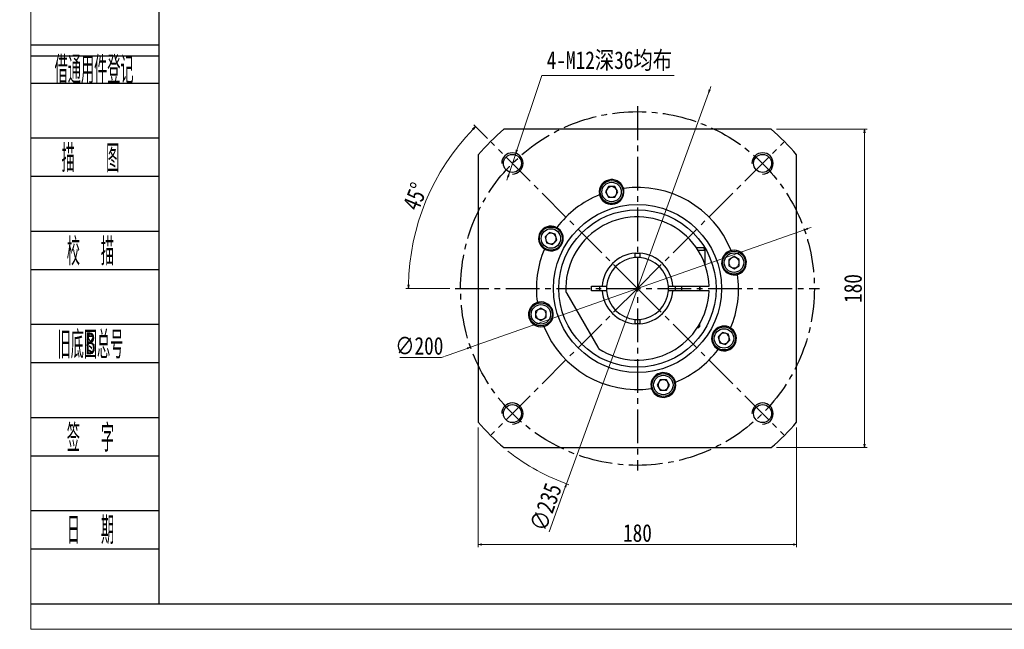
# Model space of a CAD drawing. Header units: millimetres. Extents: x -49 to 1174, y -30 to 830.
# Tile 1 of 8: x -49 to 508, y -30 to 315. Entities that reach past the tile are written whole.
import ezdxf
from ezdxf.enums import TextEntityAlignment as Align

# ---------------------------------------------------------------- set-up
doc = ezdxf.new("R2010")
doc.units = ezdxf.units.MM
doc.set_wipeout_variables(frame=1)
doc.linetypes.add('CENTER2', pattern=[28.575, 19.05, -3.175, 3.175, -3.175])
for name, color, linetype in [('1轮廓实线层', 7, 'Continuous'), ('2细线层', 4, 'Continuous'), ('3中心线层', 1, 'CENTER2'), ('6文字层', 3, 'Continuous')]:
    doc.layers.add(name, color=color, linetype=linetype)
doc.layers.add('图框_外框线', color=7, linetype='Continuous', lineweight=18)
doc.layers.add('尺寸线层', color=3, linetype='Continuous', lineweight=18)
doc.styles.add('PC_TEXTSTYLE', font='ISOCP.SHX', dxfattribs={"width": 0.707, "bigfont": 'GBCBIG.SHX'})
doc.styles.get("Standard").update_dxf_attribs({"font": 'SimSun.ttf'})
doc.styles.add('宋体', font='SimSun.ttf', dxfattribs={"width": 0.8})
doc.dimstyles.new('A水平标注', dxfattribs={"dimtxt": 3.5, "dimasz": 2, "dimexe": 1.5, "dimexo": 3, "dimgap": 1.1, "dimtad": 1, "dimtoh": 1, "dimdec": 1, "dimdsep": 46, "dimtxsty": '宋体', "dimblk": 'OPEN', "dimcen": 3, "dimclrd": 3, "dimclre": 3, "dimclrt": 6, "dimadec": 0, "dimazin": 0, "dimtm": 1e-09, "dimtfac": 1, "dimtdec": 1, "dimtix": 1, "dimtmove": 0, "dimatfit": 3, "dimldrblk": 'OPEN', "dimfxl": 0, "dimlwd": 13, "dimlwe": 13, "dimarcsym": 0})
doc.dimstyles.new('A水平标注$0', dxfattribs={"dimtxt": 3.5, "dimasz": 2, "dimexe": 1.5, "dimexo": 3, "dimgap": 1.1, "dimtad": 1, "dimtoh": 1, "dimdec": 4, "dimdsep": 46, "dimtxsty": '宋体', "dimblk": 'OPEN', "dimcen": 3, "dimclrd": 3, "dimclre": 3, "dimclrt": 6, "dimadec": 0, "dimazin": 0, "dimtm": 1e-09, "dimtfac": 1, "dimtdec": 4, "dimtix": 1, "dimtmove": 0, "dimatfit": 3, "dimldrblk": 'OPEN', "dimfxl": 0, "dimlwd": 13, "dimlwe": 13, "dimarcsym": 0})

# ---------------------------------------------------------------- blocks, each defined once
blk = doc.blocks.new('_Open')
at = {"color": 0, "linetype": 'ByBlock', "lineweight": -2}
for p, q in [((-1, 0.17), (0, 0)), ((-1, -0.17), (0, 0)), ((0, 0), (-1, 0))]:
    blk.add_line(p, q, dxfattribs=at)
blk = doc.blocks.new('*D49')
at = {"layer": 'Defpoints', "color": 0, "transparency": 16777216}
for p in [(231.79, 239.2), (227.99, 227.81)]:
    blk.add_point(p, dxfattribs=at)
at = {"layer": '尺寸线层', "color": 3, "lineweight": 13, "transparency": 16777216}
for p, q in [((246.52, 283.28), (232.43, 241.09)), ((321.41, 283.28), (246.52, 283.28)), ((227.99, 227.81), (231.79, 239.2)), ((227.36, 225.92), (226.72, 224.02))]:
    blk.add_line(p, q, dxfattribs=at)
at = {"layer": '尺寸线层', "color": 3, "lineweight": 13, "transparency": 16777216, "xscale": 2, "yscale": 2, "zscale": 2}
for p, rotation in [((231.79, 239.2), 251.5231368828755), ((227.99, 227.81), 71.52313688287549)]:
    blk.add_blockref('_Open', p, dxfattribs=dict(at, rotation=rotation))
at = {"layer": '尺寸线层', "color": 6, "transparency": 16777216, "insert": (284.72, 291.37), "char_height": 10, "attachment_point": 5, "style": '宋体', "bg_fill": 3, "box_fill_scale": 1.1, "bg_fill_color": 256, "bg_fill_true_color": 13158600, "bg_fill_transparency": 0}
blk.add_mtext('4-M12深36均布', dxfattribs=at)
blk = doc.blocks.new('*D50')
at = {"layer": 'Defpoints', "color": 0, "transparency": 16777216}
blk.add_point((340.75, 273.23), dxfattribs=at)
at = {"layer": '尺寸线层', "color": 3, "lineweight": 13, "transparency": 16777216}
for p, q in [((341.43, 275.1), (342.11, 276.98)), ((250.62, 25.29), (259.78, 50.48))]:
    blk.add_line(p, q, dxfattribs=at)
at = {"layer": '尺寸线层', "color": 3, "lineweight": 13, "transparency": 16777216, "xscale": 2, "yscale": 2, "zscale": 2, "rotation": 250.0233156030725}
blk.add_blockref('_Open', (340.75, 273.23), dxfattribs=at)
at = {"layer": '尺寸线层', "color": 6, "transparency": 16777216, "insert": (248.75, 39.17), "char_height": 10, "attachment_point": 5, "rotation": 70.0233, "style": '宋体', "bg_fill": 3, "box_fill_scale": 1.1, "bg_fill_color": 256, "bg_fill_true_color": 13158600, "bg_fill_transparency": 0}
blk.add_mtext('∅235', dxfattribs=at)
at = {"layer": 'Defpoints', "color": 0, "transparency": 16777216}
blk.add_point((260.46, 52.36), dxfattribs=at)
at = {"layer": '尺寸线层', "color": 3, "lineweight": 13, "transparency": 16777216}
blk.add_line((340.75, 273.23), (260.46, 52.36), dxfattribs=at)
blk.add_arc((300.6, 162.79), 117.5, 231.4551, 250.7548, dxfattribs=at)
at = {"layer": '尺寸线层', "color": 3, "lineweight": 13, "transparency": 16777216, "xscale": 2, "yscale": 2, "zscale": 2, "rotation": 70.02331560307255}
blk.add_blockref('_Open', (260.46, 52.36), dxfattribs=at)
blk = doc.blocks.new('*D51')
at = {"layer": 'Defpoints', "color": 0, "transparency": 16777216}
for p in [(210.6, 87.26), (390.6, 87.26), (390.6, 17.99)]:
    blk.add_point(p, dxfattribs=at)
at = {"layer": '尺寸线层', "color": 3, "lineweight": 13, "transparency": 16777216}
for p, q in [((210.6, 84.26), (210.6, 16.49)), ((390.6, 84.26), (390.6, 16.49)), ((212.6, 17.99), (388.6, 17.99))]:
    blk.add_line(p, q, dxfattribs=at)
at = {"layer": '尺寸线层', "color": 3, "lineweight": 13, "transparency": 16777216, "xscale": 2, "yscale": 2, "zscale": 2, "rotation": 180}
blk.add_blockref('_Open', (210.6, 17.99), dxfattribs=at)
at = {"layer": '尺寸线层', "color": 3, "lineweight": 13, "transparency": 16777216, "xscale": 2, "yscale": 2, "zscale": 2}
blk.add_blockref('_Open', (390.6, 17.99), dxfattribs=at)
at = {"layer": '尺寸线层', "color": 6, "transparency": 16777216, "insert": (300.6, 24.49), "char_height": 10, "attachment_point": 5, "style": '宋体', "bg_fill": 3, "box_fill_scale": 1.1, "bg_fill_color": 256, "bg_fill_true_color": 13158600, "bg_fill_transparency": 0}
blk.add_mtext('180', dxfattribs=at)
blk = doc.blocks.new('*D52')
at = {"layer": 'Defpoints', "color": 0, "transparency": 16777216}
for p in [(217.87, 245.53), (188.5, 227.52), (197.6, 162.79), (300.6, 162.79), (403.6, 162.79)]:
    blk.add_point(p, dxfattribs=at)
at = {"layer": '尺寸线层', "color": 3, "lineweight": 13, "transparency": 16777216}
for p, q in [((215.75, 247.65), (208.01, 255.39)), ((194.6, 162.79), (169.66, 162.79))]:
    blk.add_line(p, q, dxfattribs=at)
blk.add_arc((300.6, 162.79), 129.44, 135.8853, 179.1147, dxfattribs=at)
at = {"layer": '尺寸线层', "color": 3, "lineweight": 13, "transparency": 16777216, "xscale": 2, "yscale": 2, "zscale": 2}
for p, rotation in [((209.07, 254.32), 45.4426371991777), ((171.16, 162.79), 269.5573628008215)]:
    blk.add_blockref('_Open', p, dxfattribs=dict(at, rotation=rotation))
at = {"layer": '尺寸线层', "color": 6, "transparency": 16777216, "insert": (175.01, 214.82), "char_height": 10, "attachment_point": 5, "rotation": 67.5, "style": '宋体', "bg_fill": 3, "box_fill_scale": 1.1, "bg_fill_color": 256, "bg_fill_true_color": 13158600, "bg_fill_transparency": 0}
blk.add_mtext('45°', dxfattribs=at)
blk = doc.blocks.new('*D53')
at = {"layer": 'Defpoints', "color": 0, "transparency": 16777216}
for p in [(394.94, 195.98), (206.27, 129.61)]:
    blk.add_point(p, dxfattribs=at)
at = {"layer": '尺寸线层', "color": 3, "lineweight": 13, "transparency": 16777216}
for p, q in [((394.94, 195.98), (206.27, 129.61)), ((396.82, 196.64), (398.71, 197.31)), ((189.73, 123.79), (204.38, 128.95)), ((166.29, 123.79), (189.73, 123.79))]:
    blk.add_line(p, q, dxfattribs=at)
at = {"layer": '尺寸线层', "color": 3, "lineweight": 13, "transparency": 16777216, "xscale": 2, "yscale": 2, "zscale": 2}
for p, rotation in [((394.94, 195.98), 199.3808903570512), ((206.27, 129.61), 19.38089035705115)]:
    blk.add_blockref('_Open', p, dxfattribs=dict(at, rotation=rotation))
at = {"layer": '尺寸线层', "color": 6, "transparency": 16777216, "insert": (177.26, 130.29), "char_height": 10, "attachment_point": 5, "style": '宋体', "bg_fill": 3, "box_fill_scale": 1.1, "bg_fill_color": 256, "bg_fill_true_color": 13158600, "bg_fill_transparency": 0}
blk.add_mtext('∅200', dxfattribs=at)
blk = doc.blocks.new('*D54')
at = {"layer": 'Defpoints', "color": 0, "transparency": 16777216}
for p in [(376.14, 252.79), (428.97, 252.79), (376.14, 72.79)]:
    blk.add_point(p, dxfattribs=at)
at = {"layer": '尺寸线层', "color": 3, "lineweight": 13, "transparency": 16777216}
for p, q in [((379.14, 252.79), (430.47, 252.79)), ((428.97, 74.79), (428.97, 250.79)), ((379.14, 72.79), (430.47, 72.79))]:
    blk.add_line(p, q, dxfattribs=at)
at = {"layer": '尺寸线层', "color": 3, "lineweight": 13, "transparency": 16777216, "xscale": 2, "yscale": 2, "zscale": 2}
for p, rotation in [((428.97, 252.79), 90), ((428.97, 72.79), 270)]:
    blk.add_blockref('_Open', p, dxfattribs=dict(at, rotation=rotation))
at = {"layer": '尺寸线层', "color": 6, "transparency": 16777216, "insert": (422.47, 162.79), "char_height": 10, "attachment_point": 5, "rotation": 90, "style": '宋体', "bg_fill": 3, "box_fill_scale": 1.1, "bg_fill_color": 256, "bg_fill_true_color": 13158600, "bg_fill_transparency": 0}
blk.add_mtext('180', dxfattribs=at)

msp = doc.modelspace()

# ---------------------------------------------------------------- linework, layer by layer
at = {"layer": '1轮廓实线层'}
for p, q in [((376.14247, 252.7948), (225.06303, 252.7948)), ((210.60275, 238.33452), (210.60275, 87.25507)), ((390.60275, 87.25507), (390.60275, 238.33452)), ((284.24742, 220.3696), (282.51537, 217.3696)), ((282.51537, 217.3696), (284.24742, 214.3696)), ((287.71152, 220.3696), (284.24742, 220.3696)), ((289.44358, 217.3696), (287.71152, 220.3696)), ((287.71152, 214.3696), (289.44358, 217.3696)), ((284.24742, 214.3696), (287.71152, 214.3696)), ((250.77574, 194.39086), (248.32625, 191.94137)), ((248.32625, 191.94137), (249.22282, 188.5953)), ((254.1218, 193.49428), (250.77574, 194.39086)), ((252.56889, 187.69873), (255.01838, 190.14822)), ((255.01838, 190.14822), (254.1218, 193.49428)), ((249.22282, 188.5953), (252.56889, 187.69873)), ((337.35275, 185.79479), (333.93817, 185.79479)), ((334.76688, 184.54479), (338.60275, 184.54479)), ((299.35275, 180.82888), (299.35275, 182.25469)), ((301.85275, 182.25469), (301.85275, 180.82888)), ((355.17756, 180.88217), (352.17756, 179.15012)), ((352.17756, 179.15012), (352.17756, 175.68602)), ((358.17756, 179.15012), (355.17756, 180.88217)), ((358.17756, 175.68602), (358.17756, 179.15012)), ((352.17756, 175.68602), (355.17756, 173.95397)), ((355.17756, 173.95397), (358.17756, 175.68602)), ((274.60275, 161.54479), (274.60275, 164.04479)), ((274.60275, 164.04479), (279.63998, 164.04479)), ((279.63998, 161.54479), (274.60275, 161.54479)), ((281.14286, 164.04479), (282.56867, 164.04479)), ((282.56867, 161.54479), (281.14286, 161.54479)), ((318.63683, 164.04479), (320.06264, 164.04479)), ((320.06264, 161.54479), (318.63683, 161.54479)), ((321.56552, 164.04479), (340.58321, 164.04479)), ((340.58321, 161.54479), (321.56552, 161.54479)), ((260.70804, 159.89446), (278.14363, 129.69512)), ((246.02794, 151.63562), (243.02794, 149.90357)), ((249.02794, 149.90357), (246.02794, 151.63562)), ((243.02794, 149.90357), (243.02794, 146.43947)), ((243.02794, 146.43947), (246.02794, 144.70742)), ((246.02794, 144.70742), (249.02794, 146.43947)), ((249.02794, 146.43947), (249.02794, 149.90357)), ((299.35275, 143.3349), (299.35275, 144.76071)), ((301.85275, 144.76071), (301.85275, 143.3349)), ((334.60643, 140.79479), (335.20275, 140.79479)), ((335.60275, 141.19479), (334.86191, 141.19479)), ((348.63661, 137.89086), (346.18712, 135.44137)), ((346.18712, 135.44137), (347.0837, 132.0953)), ((351.98268, 136.99429), (348.63661, 137.89086)), ((350.42976, 131.19873), (352.87925, 133.64822)), ((352.87925, 133.64822), (351.98268, 136.99429)), ((347.0837, 132.0953), (350.42976, 131.19873)), ((313.49398, 111.21999), (311.76192, 108.21998)), ((311.76192, 108.21998), (313.49398, 105.21999)), ((316.95808, 111.21999), (313.49398, 111.21999)), ((318.69013, 108.21998), (316.95808, 111.21999)), ((316.95808, 105.21999), (318.69013, 108.21998)), ((313.49398, 105.21999), (316.95808, 105.21999)), ((225.06303, 72.79479), (376.14247, 72.79479))]:
    msp.add_line(p, q, dxfattribs=at)
at = {"layer": '1轮廓实线层', "flags": 128}
for points in [[(299.35275, 182.75569), (300.60275, 182.79479), (301.85275, 182.75569)], [(336.08073, 161.54479), (336.10275, 162.79479), (336.08073, 164.04479)], [(301.85275, 142.8339), (300.60275, 142.7948), (299.35275, 142.8339)]]:
    msp.add_lwpolyline(points, dxfattribs=at)
at = {"layer": '1轮廓实线层'}
for centre, radius in [((229.89207, 233.50547), 5.1), ((371.31343, 233.50547), 5.1), ((285.97947, 217.3696), 6.5), ((285.97947, 217.3696), 5.5), ((300.60275, 162.79479), 47.5), ((300.60275, 162.79479), 44.5), ((251.67231, 191.04479), 6.5), ((251.67231, 191.04479), 5.5), ((355.17756, 177.41807), 6.5), ((355.17756, 177.41807), 5.5), ((246.02794, 148.17152), 6.5), ((246.02794, 148.17152), 5.5), ((349.53319, 134.54479), 6.5), ((349.53319, 134.54479), 5.5), ((315.22603, 108.21999), 6.5), ((315.22603, 108.21999), 5.5), ((229.89207, 92.08412), 5.1), ((371.31343, 92.08412), 5.1)]:
    msp.add_circle(centre, radius, dxfattribs=at)
for centre, radius, start, end in [((300.60275, 162.79479), 117.5, 130.0077539, 139.9922461), ((300.60275, 162.79479), 117.5, 40.0077539, 49.9922461), ((285.97947, 217.3696), 7, 20.9701744, 189.0298256), ((285.97947, 217.3696), 7, 202.6464204, 7.3535796), ((285.97947, 217.3696), 3, 150, 210), ((285.97947, 217.3696), 3, 90, 150), ((285.97947, 217.3696), 3, 30, 90), ((285.97947, 217.3696), 3, 330, 30), ((300.60275, 162.79479), 57.15, 22.0320262, 97.9679738), ((285.97947, 217.3696), 7, 7.3535796, 16.801927), ((300.60275, 162.79479), 57.15, 112.0320262, 142.9679738), ((285.97947, 217.3696), 7, 193.198073, 202.6464204), ((285.97947, 217.3696), 3, 210, 270), ((285.97947, 217.3696), 3, 270, 330), ((300.60275, 162.79479), 40.5, 1.7686691, 182.7339555), ((251.67231, 191.04479), 7, 65.9701744, 234.0298256), ((251.67231, 191.04479), 7, 247.6464204, 52.3535796), ((251.67231, 191.04479), 7, 52.3535796, 61.801927), ((251.67231, 191.04479), 3, 135, 195), ((251.67231, 191.04479), 3, 195, 255), ((251.67231, 191.04479), 3, 75, 135), ((251.67231, 191.04479), 3, 15, 75), ((251.67231, 191.04479), 3, 315, 15), ((300.60275, 162.79479), 57.15, 157.0320262, 187.9679738), ((251.67231, 191.04479), 7, 238.198073, 247.6464204), ((251.67231, 191.04479), 3, 255, 315), ((337.35275, 184.54479), 1.25, 0, 90), ((355.17756, 177.41807), 7, 112.6464204, 277.3535796), ((355.17756, 177.41807), 7, 103.198073, 112.6464204), ((355.17756, 177.41807), 7, 290.9701744, 99.0298256), ((300.60275, 162.79479), 20, 93.5833217, 176.4166783), ((300.60275, 162.79479), 17.5, 94.0960438, 175.9039562), ((300.60275, 162.79479), 17.6, 85.9272686, 94.0727314), ((300.60275, 162.79479), 20, 3.5833217, 86.4166783), ((300.60275, 162.79479), 17.5, 4.0960438, 85.9039562), ((355.17756, 177.41807), 3, 120, 180), ((355.17756, 177.41807), 3, 60, 120), ((355.17756, 177.41807), 3, 0, 60), ((355.17756, 177.41807), 3, 180, 240), ((355.17756, 177.41807), 3, 240, 300), ((355.17756, 177.41807), 3, 300, 0), ((300.60275, 162.79479), 57.15, 337.0320262, 7.9679738), ((355.17756, 177.41807), 7, 277.3535796, 286.801927), ((300.60275, 162.79479), 40.5, 237.2660445, 358.2313309), ((300.60275, 162.79479), 21.5, 176.6669705, 183.3330295), ((300.60275, 162.79479), 20, 183.5833217, 266.4166783), ((300.60275, 162.79479), 17.6, 175.9272686, 184.0727314), ((300.60275, 162.79479), 17.5, 184.0960438, 265.9039562), ((300.60275, 162.79479), 17.5, 274.0960438, 355.9039562), ((300.60275, 162.79479), 20, 273.5833217, 356.4166783), ((300.60275, 162.79479), 17.6, 355.9272686, 4.0727314), ((300.60275, 162.79479), 21.5, 356.6669705, 3.3330295), ((246.02794, 148.17152), 7, 110.9701744, 279.0298256), ((246.02794, 148.17152), 3, 120, 180), ((246.02794, 148.17152), 7, 97.3535796, 106.801927), ((246.02794, 148.17152), 3, 60, 120), ((246.02794, 148.17152), 7, 292.6464204, 97.3535796), ((246.02794, 148.17152), 3, 0, 60), ((246.02794, 148.17152), 3, 180, 240), ((246.02794, 148.17152), 3, 240, 300), ((246.02794, 148.17152), 3, 300, 0), ((300.60275, 162.79479), 17.6, 265.9272686, 274.0727314), ((246.02794, 148.17152), 7, 283.198073, 292.6464204), ((300.60275, 162.79479), 57.15, 202.0320262, 277.9679738), ((349.53319, 134.54479), 7, 67.6464204, 232.3535796), ((349.53319, 134.54479), 7, 245.9701744, 54.0298256), ((349.53319, 134.54479), 7, 58.198073, 67.6464204), ((349.53319, 134.54479), 3, 135, 195), ((349.53319, 134.54479), 3, 195, 255), ((349.53319, 134.54479), 3, 75, 135), ((349.53319, 134.54479), 3, 15, 75), ((349.53319, 134.54479), 3, 315, 15), ((300.60275, 162.79479), 57.15, 292.0320262, 322.9679738), ((349.53319, 134.54479), 7, 232.3535796, 241.801927), ((349.53319, 134.54479), 3, 255, 315), ((315.22603, 108.21999), 7, 22.6464204, 187.3535796), ((315.22603, 108.21999), 7, 187.3535796, 196.801927), ((315.22603, 108.21999), 7, 200.9701744, 9.0298256), ((315.22603, 108.21999), 3, 150, 210), ((315.22603, 108.21999), 3, 90, 150), ((315.22603, 108.21999), 3, 210, 270), ((315.22603, 108.21999), 3, 30, 90), ((315.22603, 108.21999), 3, 270, 330), ((315.22603, 108.21999), 3, 330, 30), ((315.22603, 108.21999), 7, 13.198073, 22.6464204), ((300.60275, 162.79479), 117.5, 220.0077539, 229.9922461), ((300.60275, 162.79479), 117.5, 310.0077539, 319.9922461)]:
    msp.add_arc(centre, radius, start, end, dxfattribs=at)
for points in [[(292.51584, 219.87478), (292.68064, 219.39305)], [(279.16437, 215.77138), (279.06623, 216.27096)], [(254.5228, 197.43813), (254.97996, 197.21403)], [(247.98342, 185.09567), (247.56077, 185.37953)], [(338.60275, 184.54479), (338.60275, 176.80372)], [(353.57933, 184.23318), (354.07892, 184.33132)], [(299.35275, 182.25469), (299.35275, 182.75569)], [(299.35275, 180.25009), (299.35275, 180.82888)], [(301.85275, 182.75569), (301.85275, 182.25469)], [(301.85275, 180.82888), (301.85275, 180.25009)], [(357.68273, 170.8817), (357.20101, 170.7169)], [(279.63998, 164.04479), (280.64185, 164.04479)], [(280.64185, 161.54479), (279.63998, 161.54479)], [(280.64185, 164.04479), (281.14286, 164.04479)], [(281.14286, 161.54479), (280.64185, 161.54479)], [(282.56867, 164.04479), (283.14745, 164.04479)], [(283.14745, 161.54479), (282.56867, 161.54479)], [(318.05805, 164.04479), (318.63683, 164.04479)], [(318.63683, 161.54479), (318.05805, 161.54479)], [(320.06264, 164.04479), (320.56365, 164.04479)], [(320.56365, 161.54479), (320.06264, 161.54479)], [(320.56365, 164.04479), (321.56552, 164.04479)], [(321.56552, 161.54479), (320.56365, 161.54479)], [(325.60275, 161.54479), (325.60275, 164.04479)], [(335.60275, 164.04479), (335.60275, 161.54479)], [(340.58321, 164.04479), (341.08346, 164.04479)], [(341.08346, 161.54479), (340.58321, 161.54479)], [(260.14885, 160.86301), (260.70804, 159.89446)], [(243.52277, 154.70789), (244.00449, 154.87269)], [(299.35275, 144.76071), (299.35275, 145.33949)], [(301.85275, 145.33949), (301.85275, 144.76071)], [(247.62617, 141.35641), (247.12658, 141.25827)], [(299.35275, 142.8339), (299.35275, 143.3349)], [(301.85275, 143.3349), (301.85275, 142.8339)], [(335.60275, 141.19479), (335.20275, 140.79479)], [(335.60275, 142.41711), (335.60275, 141.19479)], [(353.22208, 140.49392), (353.64473, 140.21005)], [(278.14363, 129.69512), (278.70282, 128.72658)], [(346.6827, 128.15146), (346.22554, 128.37556)], [(308.68966, 105.71481), (308.52486, 106.19654)], [(322.04113, 109.81821), (322.13927, 109.31862)]]:
    msp.add_open_spline(points, degree=1, dxfattribs=at)
at = {"layer": '2细线层'}
for p, q in [((-42.46747, 300.60684), (30.07408, 300.60684)), ((-42.46747, 294.40978), (30.07408, 294.40978)), ((-42.46747, 278.91713), (30.07408, 278.91713)), ((-42.46747, 247.93184), (30.07408, 247.93184)), ((-42.46747, 226.24213), (30.07408, 226.24213)), ((-42.46747, 195.25683), (30.07408, 195.25683)), ((-42.46747, 173.56713), (30.07408, 173.56713)), ((-42.46747, 142.58183), (30.07408, 142.58183)), ((-42.46747, 120.89212), (30.07408, 120.89212)), ((-42.46747, 89.90683), (30.07408, 89.90683)), ((-42.46747, 68.21712), (30.07408, 68.21712)), ((-42.46747, 37.23182), (30.07408, 37.23182)), ((-42.46747, 15.54212), (30.07408, 15.54212)), ((-42.46747, -15.44318), (30.07408, -15.44318))]:
    msp.add_line(p, q, dxfattribs=at)
for centre in [(371.31343, 233.50547), (371.31343, 92.08412)]:
    msp.add_arc(centre, 6, 270, 180, dxfattribs=at)
at = {"layer": '3中心线层'}
for p, q in [((300.60275, 265.79479), (300.60275, 59.79479)), ((300.60275, 162.79479), (217.87126, 245.52629)), ((300.60275, 162.79479), (383.33424, 245.52629)), ((197.60275, 162.79479), (403.60275, 162.79479)), ((300.60275, 162.79479), (217.87126, 80.0633)), ((300.60275, 162.79479), (383.33424, 80.0633))]:
    msp.add_line(p, q, dxfattribs=at)
msp.add_circle((300.60275, 162.79479), 100, dxfattribs=at)
at = {"layer": '图框_外框线', "color": 3}
msp.add_lwpolyline([(-42.31154, -29.9203), (1173.76694, -29.9203), (1173.76694, 830.02091), (-42.31154, 830.02091)], close=True, dxfattribs=at)
at = {"layer": '图框_外框线', "color": 3, "lineweight": 25}
msp.add_lwpolyline([(30.07408, -15.44318), (1159.28982, -15.44318), (1159.28982, 815.54379), (30.07408, 815.54379)], close=True, dxfattribs=at)

# ---------------------------------------------------------------- texts
at = {"layer": '6文字层', "color": 3, "style": 'PC_TEXTSTYLE'}
for s, width, p in [('借通用件登记', 0.667, (-6.59007, 287.07428)), ('描   图', 0.6667, (-8.65754, 237.08698)), ('校  描', 0.667, (-8.65754, 184.41198)), ('旧底图总号', 0.667, (-8.65754, 131.73698)), ('签  字', 0.667, (-8.65754, 79.06197)), ('日  期', 0.667, (-8.63822, 26.69622))]:
    msp.add_text(s, height=15.492648, dxfattribs=dict(at, width=width)).set_placement(p, align=Align.MIDDLE)
at = {"layer": '6文字层', "width": 0.707}
msp.add_text('B', height=12.39412, dxfattribs=at).set_placement((-8.65754, 131.73698), align=Align.MIDDLE)

# ---------------------------------------------------------------- next in the draw order: dimensions: what is measured, and where the dimension line sits
at = {"layer": '尺寸线层'}
dim = msp.add_diameter_dim_2p(p1=(227.99054, 227.81476), p2=(231.7936, 239.19618), text='4-M12深36均布', dimstyle='A水平标注', override={"dimtxt": 10, "dimgap": 1.5, "dimdec": 4, "dimtdec": 4}, dxfattribs=at)
dim.commit()
dim.dimension.update_dxf_attribs({"geometry": '*D49', "text_midpoint": (284.71676, 283.27991), "dimtype": 163})

# ---------------------------------------------------------------- next in the draw order: dimensions: what is measured, and where the dimension line sits
dim = msp.add_diameter_dim_2p(p1=(340.74518, 273.22502), p2=(260.46032, 52.36457), dimstyle='A水平标注', override={"dimtxt": 10, "dimgap": 1.5, "dimdec": 4, "dimtdec": 4}, dxfattribs=at)
dim.commit()
dim.dimension.update_dxf_attribs({"geometry": '*D50', "text_midpoint": (248.74684, 39.16725)})

# ---------------------------------------------------------------- next in the draw order: linework, layer by layer
at = {"layer": '2细线层'}
msp.add_arc((229.89207, 233.50547), 6, 270, 180, dxfattribs=at)

# ---------------------------------------------------------------- next in the draw order: dimensions: what is measured, and where the dimension line sits
at = {"layer": '尺寸线层'}
dim = msp.add_linear_dim(base=(390.60275, 17.98501), p1=(210.60275, 87.25507), p2=(390.60275, 87.25507), dimstyle='A水平标注$0', override={"dimtxt": 10, "dimgap": 1.5}, dxfattribs=at)
dim.commit()
dim.dimension.update_dxf_attribs({"geometry": '*D51', "text_midpoint": (300.60275, 17.98501), "dimtype": 160})

# ---------------------------------------------------------------- next in the draw order: linework, layer by layer
at = {"layer": '2细线层'}
msp.add_arc((229.89207, 92.08412), 6, 270, 180, dxfattribs=at)

# ---------------------------------------------------------------- next in the draw order: dimensions: what is measured, and where the dimension line sits
at = {"layer": '尺寸线层'}
dim = msp.add_angular_dim_2l(base=(188.5017, 227.51637), line1=((197.60275, 162.79479), (403.60275, 162.79479)), line2=((300.60275, 162.79479), (217.87126, 245.52629)), dimstyle='A水平标注', override={"dimtxt": 10, "dimgap": 1.5, "dimdec": 4, "dimtdec": 4}, dxfattribs=at)
dim.commit()
dim.dimension.update_dxf_attribs({"geometry": '*D52', "text_midpoint": (175.00766, 214.81798)})

# ---------------------------------------------------------------- next in the draw order: wipeouts: each hides what was drawn before it
msp.add_wipeout([(216.88319, 173.84901), (217.75779, 181.90166), (239.08948, 179.58483), (238.21489, 171.53219)]).dxf.layer = '1轮廓实线层'

# ---------------------------------------------------------------- next in the draw order: dimensions: what is measured, and where the dimension line sits
dim = msp.add_diameter_dim_2p(p1=(394.93609, 195.97945), p2=(206.26941, 129.61014), dimstyle='A水平标注', override={"dimtxt": 10, "dimgap": 1.5, "dimdec": 4, "dimtdec": 4}, dxfattribs=at)
dim.commit()
dim.dimension.update_dxf_attribs({"geometry": '*D53', "text_midpoint": (177.2574, 123.79171), "dimtype": 163})

# ---------------------------------------------------------------- next in the draw order: dimensions: what is measured, and where the dimension line sits
dim = msp.add_linear_dim(base=(428.96924, 252.7948), p1=(376.14247, 72.79479), p2=(376.14247, 252.7948), angle=90, dimstyle='A水平标注$0', override={"dimtxt": 10, "dimgap": 1.5}, dxfattribs=at)
dim.commit()
dim.dimension.update_dxf_attribs({"geometry": '*D54', "text_midpoint": (422.46924, 162.79479)})

doc.saveas('drawing.dxf')
